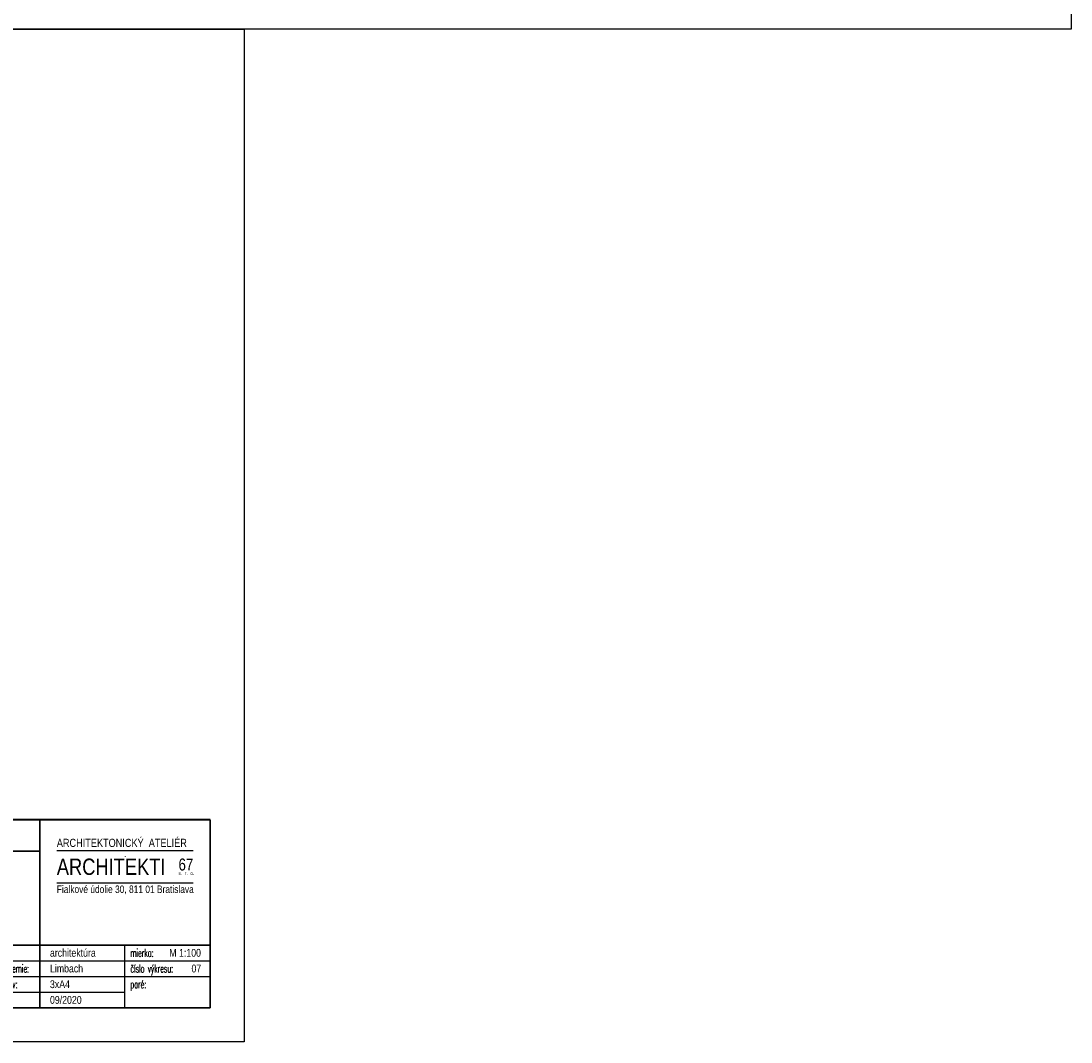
# Model space of a CAD drawing. Header units: millimetres. Extents: x -66400 to 220000, y -39950 to 48800.
# Tile 23 of 48: x 49800 to 80600, y -38950 to -9006. Entities that reach past the tile are written whole.
import ezdxf

# ---------------------------------------------------------------- set-up
doc = ezdxf.new("R2010")
doc.units = ezdxf.units.MM
doc.layers.get('Defpoints').update_dxf_attribs({"color": 161})
doc.layers.add('stamp', color=1, linetype='Continuous', lineweight=5)
doc.styles.add('ARIAL', font='arial.ttf', dxfattribs={"height": 2})
doc.styles.add('SIM', font='simplex.shx', dxfattribs={"width": 0.6, "height": 250})
doc.styles.add('TUCNE', font='txt', dxfattribs={"width": 0.7, "height": 600})

# ---------------------------------------------------------------- blocks, each defined once
blk = doc.blocks.new('_PECIATKA')
for p, q in [((145, 46.2), (185, 46.2)), ((165.05, 44.51), (165.05, 44.41)), ((145, 36.7), (185, 36.7)), ((117, 0), (117, 18.4)), ((165, 0), (165, 18.4)), ((117, 13.8), (190, 13.8)), ((0, 9.2), (190, 9.2)), ((117, 4.6), (165, 4.6))]:
    blk.add_line(p, q)
at = {"const_width": 0.5}
for points in [[(0, 55.2), (190, 55.2)], [(0, 0), (0, 55.2)], [(24.7, 0), (24.7, 55.2)], [(140, 0), (140, 55.2)], [(190, 0), (190, 55.2)], [(0, 46), (140, 46)], [(0, 18.4), (190, 18.4)], [(0, 0), (190, 0)]]:
    blk.add_lwpolyline(points, dxfattribs=at)
for s, height, style, width, p in [('výkres:', 2.3, 'SIM', 0.6, (1.6, 49.9)), ('ARCHITEKTONICKÝ  ATELIÉR', 2.4, 'ARIAL', 0.8, (145, 47.2)), ('ARCHITEKTI ', 4.8, 'ARIAL', 0.8, (145, 39)), ('67', 3.5, 'ARIAL', 0.8, (180.7, 40.3)), ('názov stavby:', 2.3, 'SIM', 0.6, (1.6, 39.3)), ('s.  r.  o.', 1, 'ARIAL', 0.8, (180.7, 39)), ('miesto stavby:', 2.3, 'SIM', 0.6, (1.6, 32.2)), ('Fialkové údolie 30, 811 01 Bratislava', 2.2, 'ARIAL', 0.8, (145, 33.7)), ('stupeň PD:', 2.3, 'SIM', 0.6, (1.6, 20)), ('investor:', 2.3, 'SIM', 0.6, (1.6, 15)), ('profesia:', 2.3, 'SIM', 0.6, (118.6, 15)), ('mierka:', 2.3, 'SIM', 0.6, (166.6, 15)), ('katastrálne územie:', 2.3, 'SIM', 0.6, (118.6, 10.4)), ('číslo výkresu:', 2.3, 'SIM', 0.6, (166.6, 10.4)), ('zodpoved. projektant: ', 2.3, 'SIM', 0.6, (1.6, 6.2)), ('počet formátov:', 2.3, 'SIM', 0.6, (118.6, 5.8)), ('paré:', 2.3, 'SIM', 0.6, (166.6, 5.8)), ('vypracoval:', 2.3, 'SIM', 0.6, (1.6, 1.6)), ('kreslil:', 2.3, 'SIM', 0.6, (94.16, 1.6)), ('dátum:', 2.3, 'SIM', 0.6, (118.6, 1.2))]:
    blk.add_text(s, height=height, dxfattribs=dict(style=style, width=width)).set_placement(p)
at = {"layer": 'stamp', "color": 7}
for s, height, style, width, p in [('Zateplenie obecnej Materskej škôlky v Limbachu', 4, 'TUCNE', 0.71, (27.7, 39.3)), ('Vinohradnícka č. 32, Limbach, okres Pezinok', 3.1, 'ARIAL', 0.8, (27.7, 32.2)), ('Dokumentácia pre realizáciu stavby', 3.1, 'ARIAL', 0.8, (27.7, 20.09)), ('Obec Limbach', 2.3, 'ARIAL', 0.8, (27.7, 15)), ('900 91 Limbach', 2.3, 'ARIAL', 0.8, (27.7, 10.4)), ('Limbach', 2.3, 'ARIAL', 0.8, (143, 10.4)), ('Ing. arch. Ľuboš Ďurček, autorizovaný architekt AA 1165 ', 2, 'ARIAL', 0.8, (27.7, 6.2)), ('Ing. arch. Alena Rochová', 2, 'ARIAL', 0.8, (27.7, 1.6)), ('Roman Šilhár', 2, 'ARIAL', 0.8, (102.26, 1.6))]:
    blk.add_text(s, height=height, dxfattribs=dict(at, style=style, width=width)).set_placement(p)

msp = doc.modelspace()

# ---------------------------------------------------------------- linework, layer by layer
at = {"layer": 'Defpoints'}
for points in [[(49100, 20450), (80600, 20450), (80600, -9250), (49100, -9250)], [(-6650, -9250), (56350, -9250), (56350, -38950), (-6650, -38950)]]:
    msp.add_lwpolyline(points, close=True, dxfattribs=at)

# ---------------------------------------------------------------- block references
at = {"xscale": 100, "yscale": 100, "zscale": 100}
msp.add_blockref('_PECIATKA', (36350, -37950), dxfattribs=at)

# ---------------------------------------------------------------- texts
at = {"layer": 'stamp', "color": 7, "style": 'ARIAL', "width": 0.8}
for s, p in [('architektúra', (50650, -36450)), ('M 1:100', (54150, -36450)), ('07', (54800, -36910)), ('3xA4', (50650, -37370)), ('09/2020', (50650, -37830))]:
    msp.add_text(s, height=230, dxfattribs=at).set_placement(p)

doc.saveas('drawing.dxf')
